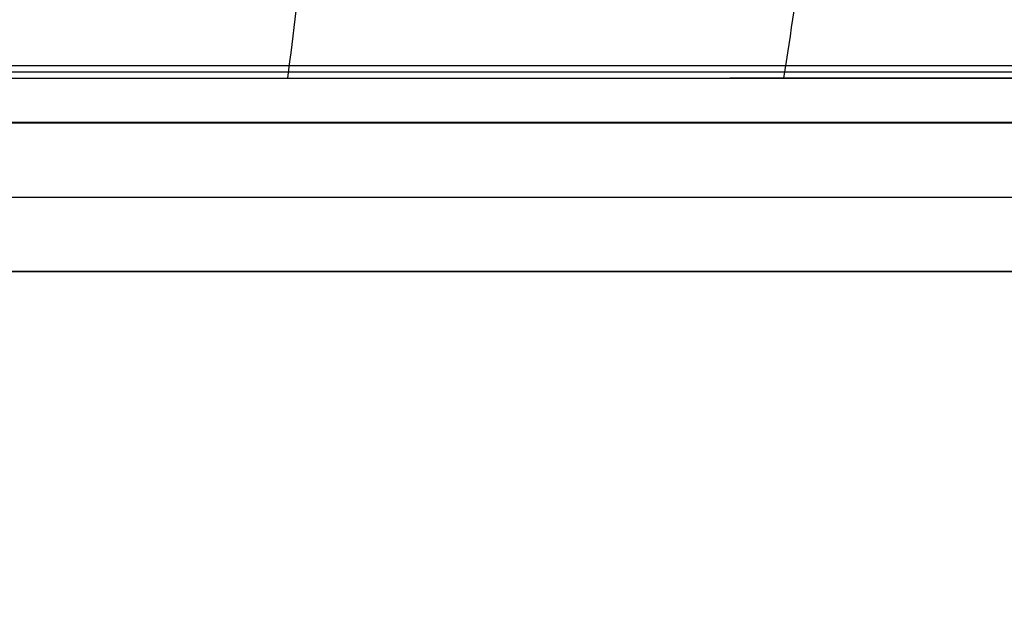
# Model space of a CAD drawing. Header units: millimetres. Extents: x -249 to 249, y -500 to 303.
# Tile 162 of 174: x 103 to 170, y -32 to 7. Entities that reach past the tile are written whole.
import ezdxf

# ---------------------------------------------------------------- set-up
doc = ezdxf.new("R2010")
doc.units = ezdxf.units.MM
doc.header["$MEASUREMENT"] = 0
doc.layers.add('Predefinito', color=7, linetype='Continuous', true_color=0x000000)

# ---------------------------------------------------------------- blocks, each defined once
blk = doc.blocks.new('FORMAmobile50ANTAC')
at = {"layer": 'Predefinito', "extrusion": (1.83389e-17, 1, -3.12415e-17)}
blk.add_arc((0, 0), 218, 0.00418, 89.99582, dxfattribs=at)
at = {"layer": 'Predefinito', "extrusion": (-9.44422e-17, 1, 9.44422e-17)}
blk.add_arc((0, 0), 200.698, 0, 90, dxfattribs=at)
blk = doc.blocks.new('FORMAmobile50SCOCCAC')
at = {"layer": 'Predefinito'}
for p, q in [((50, 0, 224.429), (218, 0, 224.429)), ((198.858, -10, 233.429), (50, -10, 233.429))]:
    blk.add_line(p, q, dxfattribs=at)
at = {"layer": 'Predefinito', "extrusion": (-5.583e-19, 1, -6.2705e-17)}
blk.add_arc((0, 250), 198.858, 90, 180, dxfattribs=at)
at = {"layer": 'Predefinito', "extrusion": (0, 1, 0)}
blk.add_arc((0, 250, -5), 198.858, 90, 180, dxfattribs=at)
at = {"layer": 'Predefinito', "extrusion": (0, 1, -6.25296e-17)}
blk.add_arc((0, 250, -10), 198.858, 90, 180, dxfattribs=at)
at = {"layer": 'Predefinito'}
for points in [[(200.698, 0, 8), (125.349, 0, 8), (50, 0, 8)], [(112.01, -482), (156.354, -241), (200.698, 0)], [(200.698, 0, 8), (156.354, -241, 8), (112.01, -482, 8)], [(125.983, -500, 250), (171.983, -250, 250), (217.983, 0, 250)], [(218.819, -0.983), (173, -250), (127.181, -499.017)], [(218.819, -0.983, 249), (173, -250, 249), (127.181, -499.017, 249)], [(50, -10, 18), (124.429, -10, 18), (198.858, -10, 18)], [(198.858, -10, 18), (176.594, -131, 18), (154.33, -252, 18)], [(198.858, -10, 250), (176.594, -131, 250), (154.33, -252, 250)]]:
    blk.add_open_spline(points, degree=2, dxfattribs=at)
blk = doc.blocks.new('FORMA50 LAVABO')
at = {"layer": 'Predefinito', "extrusion": (0, 1, 0)}
blk.add_arc((0, 0, -149.566), 209.726, 0, 180, dxfattribs=at)
at = {"layer": 'Predefinito', "extrusion": (1.35568e-16, 1, -1.35568e-16)}
blk.add_arc((0, 0, -149.132), 209.649, 90, 180, dxfattribs=at)
at = {"layer": 'Predefinito', "extrusion": (2.63381e-15, 1, 4.01473e-15)}
blk.add_arc((0, 0, -150), 209.802, 113.18332, 133.34937, dxfattribs=at)
at = {"layer": 'Predefinito', "extrusion": (1.58985e-13, 1, 1.60477e-13)}
blk.add_arc((0, 0, -150), 209.802, 133.34937, 136.11522, dxfattribs=at)
at = {"layer": 'Predefinito'}
for points, degree in [([(139.163, -4.785, 206.534), (130.32, -77.392, 194.978), (121.476, -150, 183.422)], 2), ([(176.891, -4.785, 175.306), (165.855, -77.392, 165.805), (154.82, -150, 156.304)], 2), ([(170.178, -150, 122.706), (164.403, -150, 130.713), (158.084, -150, 138.292), (151.212, -150, 145.437)], 3)]:
    blk.add_open_spline(points, degree=degree, dxfattribs=at)
for points, knots in [([(-220, -150), (-220, -150, 14.637), (-217.071, -150, 43.816), (-204.207, -150, 85.63), (-183.49, -150, 123.933), (-155.797, -150, 157.323), (-122.238, -150, 184.602), (-84.108, -150, 204.801), (-42.849, -150, 217.21), (0, -150, 221.395), (42.849, -150, 217.21), (84.108, -150, 204.801), (122.238, -150, 184.602), (155.797, -150, 157.323), (183.49, -150, 123.933), (204.207, -150, 85.63), (217.071, -150, 43.816), (220, -150, 14.637), (220, -150)], [0, 0, 0, 0, 0.0428795, 0.085759, 0.1286385, 0.171518, 0.2143975, 0.257277, 0.3001565, 0.343036, 0.3859155, 0.428795, 0.4716745, 0.514554, 0.5574335, 0.600313, 0.6431924, 0.6860719, 0.6860719, 0.6860719, 0.6860719]), ([(151.212, -150, 145.437), (154.635, -149.999, 141.878), (157.933, -149.999, 138.198), (164.26, -149.999, 130.614), (167.289, -149.999, 126.711), (170.178, -150, 122.706)], [0.16736026, 0.16736026, 0.16736026, 0.16736026, 0.18207236, 0.18207236, 0.19678447, 0.19678447, 0.19678447, 0.19678447])]:
    blk.add_open_spline(points, degree=3, knots=knots, dxfattribs=at)
blk = doc.blocks.new('MBF 50 S')
at = {"layer": 'Predefinito'}
for name, p in [('FORMA50 LAVABO', (0, 153, 250)), ('FORMAmobile50SCOCCAC', (0, 0))]:
    blk.add_blockref(name, p, dxfattribs=at)
at = {"layer": 'Predefinito', "extrusion": (0.999999, 2.43986e-07, 0.001624), "rotation": 269.9830676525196}
blk.add_blockref('FORMAmobile50ANTAC', (0, 249.63, 0.389), dxfattribs=at)

msp = doc.modelspace()

# ---------------------------------------------------------------- block references
at = {"layer": 'Predefinito'}
msp.add_blockref('MBF 50 S', (0, 0), dxfattribs=at)

doc.saveas('drawing.dxf')
